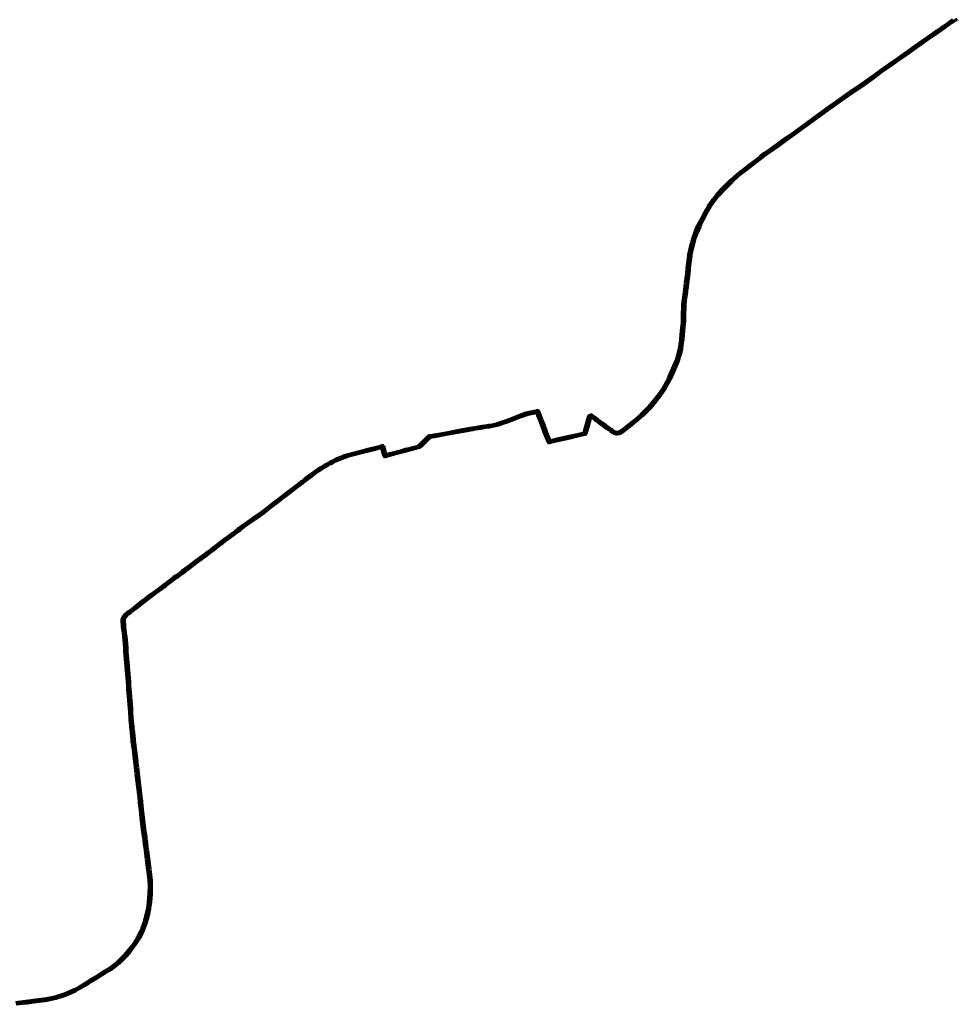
# Model space of a CAD drawing. Extents: x 73120 to 113741, y 434688 to 489241.
# Tile 4 of 256: x 87891 to 92814, y 443153 to 448326. Entities that reach past the tile are written whole.
import ezdxf

# ---------------------------------------------------------------- set-up
doc = ezdxf.new("R2010")
doc.units = 0
doc.header["$LTSCALE"] = 0.5
doc.layers.add('B-WE-OG-INFO_EIS VOORZORGSMAATREGEL-GV', color=7, linetype='Continuous', lineweight=70, true_color=0xfa194b)

msp = doc.modelspace()

# ---------------------------------------------------------------- linework, layer by layer
at = {"layer": 'B-WE-OG-INFO_EIS VOORZORGSMAATREGEL-GV', "flags": 128}
for points in [[(87870, 443163.4), (87920.5, 443169.1), (87920.8, 443169.1), (87930.7, 443169.8), (87938.3, 443171.3), (87938.7, 443171.4), (87975.9, 443176.1), (88019.1, 443182.3), (88019.2, 443182.4), (88031, 443183.8), (88077.5, 443193.1), (88126.5, 443208.6), (88170.2, 443228.1), (88181.4, 443233.7), (88205.6, 443246.8), (88232, 443262.5), (88259.7, 443279.7), (88292.2, 443300), (88292.2, 443300.1), (88318.8, 443316.4), (88318.8, 443316.4), (88333.1, 443325.1), (88363, 443343.5), (88405, 443375.2), (88441.3, 443411.5), (88458.7, 443432.1), (88477.5, 443455.8), (88491.1, 443475.4), (88491.1, 443475.4), (88495.4, 443481.5), (88500, 443489), (88500.1, 443489.2), (88506.8, 443499.2), (88510, 443505.8), (88510.1, 443506), (88523.6, 443532), (88533.1, 443554.1), (88545.4, 443586.6), (88555.5, 443623), (88562.9, 443658.9), (88565.1, 443673.1), (88567.9, 443692.2), (88569.5, 443710.5), (88571.3, 443735.7), (88571.9, 443775.2), (88570.5, 443804.5), (88567.9, 443833.3), (88564, 443862.4), (88564, 443862.5), (88556.9, 443916.7), (88551, 443961.5), (88551, 443961.6), (88550.6, 443965), (88546.8, 443996.1), (88546, 444002.3), (88545.9, 444002.4), (88545.1, 444009.4), (88543.6, 444020.7), (88543.6, 444021), (88543, 444027.7), (88536.4, 444073.5), (88536.3, 444073.6), (88529.4, 444133.1), (88529.4, 444133.1), (88524.5, 444177), (88519.9, 444214.5), (88519.9, 444214.7), (88517.7, 444239.5), (88517.7, 444239.7), (88517.5, 444243.7), (88502.9, 444364.5), (88498.6, 444398.3), (88498.6, 444398.3), (88496.2, 444418.7), (88496.2, 444418.8), (88495.7, 444423.7), (88495.7, 444423.8), (88495.3, 444429), (88494.6, 444435.5), (88493.7, 444442.2), (88493.7, 444442.3), (88490.1, 444472.4), (88487.4, 444493), (88484.6, 444514.4), (88484.6, 444514.5), (88483.7, 444523.7), (88482, 444535.9), (88482, 444536.1), (88481.1, 444545.2), (88481.1, 444545.2), (88479.7, 444560.6), (88477.5, 444582.7), (88476.9, 444587.5), (88474, 444610.4), (88474, 444610.6), (88471.8, 444636.8), (88471.4, 444641), (88471.4, 444641.2), (88470.2, 444659.5), (88468.4, 444682.5), (88468.4, 444682.8), (88468.3, 444690.1), (88466.9, 444709.7), (88466.9, 444709.8), (88465.7, 444727.2), (88465.4, 444730.3), (88465.4, 444730.4), (88464, 444749.4), (88464, 444749.5), (88462.8, 444766.8), (88462.4, 444769.8), (88462.3, 444770.2), (88460.7, 444789), (88460.7, 444789), (88459.3, 444807.1), (88459.3, 444807.2), (88459.1, 444810.3), (88457.8, 444827.9), (88457.8, 444828), (88456.7, 444846.5), (88456.4, 444849.9), (88456.4, 444849.9), (88455.1, 444868), (88453.4, 444886.7), (88453, 444890.1), (88453, 444890.3), (88451.8, 444906.2), (88451.8, 444906.3), (88450.4, 444926.6), (88450, 444929.8), (88450, 444930), (88448.6, 444947.5), (88446.7, 444966.2), (88446.7, 444966.3), (88446.4, 444969.6), (88444.6, 444986.7), (88444.6, 444986.9), (88443.6, 445004.6), (88443.2, 445007.7), (88443.2, 445008.2), (88442.7, 445027.3), (88441.1, 445046.8), (88441.1, 445046.9), (88440.9, 445050.3), (88439.3, 445066.5), (88439.3, 445066.6), (88437.6, 445085.5), (88437.1, 445089.7), (88433.3, 445119.7), (88433.3, 445119.7), (88431.1, 445137.8), (88431.1, 445137.8), (88430.7, 445141.3), (88430.7, 445141.5), (88428.7, 445166.9), (88428.7, 445167.7), (88429, 445171.6), (88429, 445171.9), (88429.6, 445176.4), (88429.8, 445177.2), (88431.1, 445181.2), (88432.3, 445184.9), (88432.7, 445185.8), (88435, 445189.9), (88435.2, 445190.3), (88438.2, 445194.8), (88438.5, 445195.1), (88441.7, 445199.1), (88442, 445199.4), (88445.8, 445203.4), (88446, 445203.7), (88449.2, 445206.6), (88449.7, 445207), (88455.1, 445210.8), (88460.7, 445214.9), (88460.8, 445215), (88464.3, 445217.4), (88480.6, 445230.1), (88480.6, 445230.1), (88504.3, 445248.5), (88534.3, 445272.4), (88534.4, 445272.5), (88541.3, 445277.6), (88571.2, 445300.4), (88571.3, 445300.4), (88602, 445322.8), (88630.7, 445344), (88647.8, 445357.3), (88648.3, 445357.7), (88651.1, 445359.4), (88676, 445378.8), (88676.1, 445378.9), (88698.7, 445396.1), (88703.8, 445400.4), (88704.3, 445400.8), (88709.6, 445404.2), (88713.3, 445406.6), (88729.2, 445417.7), (88745.9, 445430.8), (88746.1, 445431), (88749.9, 445433.6), (88774.2, 445451.8), (88794.2, 445466.8), (88818.6, 445486.2), (88819, 445486.5), (88822.4, 445488.7), (88839.2, 445500.8), (88855.8, 445512.8), (88856.5, 445513.3), (88858.6, 445514.3), (88874.1, 445526.4), (88874.2, 445526.4), (88892.2, 445539.7), (88895.2, 445542.2), (88895.3, 445542.3), (88909.2, 445553.3), (88927.2, 445567.7), (88927.4, 445567.9), (88930.4, 445570), (88947.3, 445582.6), (88964.2, 445595.5), (88966.8, 445597.6), (88967, 445597.8), (88983.9, 445609.8), (89001, 445623.1), (89001.8, 445623.5), (89004.5, 445624.9), (89014.3, 445632.6), (89014.4, 445632.6), (89036.2, 445649.3), (89040.4, 445652.8), (89040.5, 445652.9), (89053.3, 445662.9), (89053.5, 445663), (89079.2, 445681.7), (89079.3, 445681.8), (89106, 445700.1), (89126, 445714.1), (89134.2, 445720), (89134.2, 445720), (89163.1, 445740.7), (89194.7, 445765.4), (89194.7, 445765.4), (89221, 445785.9), (89221.1, 445786), (89241.1, 445801.2), (89241.1, 445801.2), (89263.8, 445818.4), (89280.6, 445831.2), (89302.5, 445848.2), (89302.6, 445848.2), (89344.2, 445879.7), (89355.5, 445888.3), (89369.4, 445899.3), (89369.5, 445899.4), (89380.5, 445907.8), (89380.5, 445907.8), (89385.4, 445911.5), (89391.6, 445916.6), (89391.9, 445916.9), (89411, 445931.4), (89411, 445931.4), (89433.4, 445948), (89433.5, 445948.1), (89453.8, 445962.6), (89454, 445962.7), (89474.1, 445975.9), (89474.3, 445976), (89489.3, 445984.8), (89489.3, 445984.8), (89502.8, 445992.7), (89503, 445992.8), (89519, 446001), (89529.8, 446006.9), (89529.9, 446007), (89546.4, 446015.4), (89546.6, 446015.4), (89562.1, 446022.7), (89562.2, 446022.8), (89576.6, 446028.9), (89576.8, 446028.9), (89586.6, 446032.8), (89586.8, 446032.9), (89589.5, 446033.8), (89592.5, 446034.9), (89592.7, 446035), (89596.4, 446036.2), (89600.8, 446037.6), (89603.3, 446038.6), (89603.5, 446038.6), (89606.7, 446039.7), (89609.3, 446040.6), (89609.5, 446040.7), (89628.5, 446046.1), (89628.6, 446046.1), (89689.6, 446062.1), (89689.7, 446062.1), (89719.5, 446069.6), (89748.3, 446077), (89748.3, 446077.1), (89779.7, 446084.6), (89787.5, 446086.7), (89787.6, 446086.8), (89794.8, 446088.6), (89796.7, 446088.6), (89798.5, 446088), (89800, 446086.7), (89800.8, 446085), (89805.6, 446067.1), (89809.6, 446052.5), (89812.7, 446041.2), (89833.4, 446046.7), (89862.3, 446054.5), (89862.4, 446054.5), (89882.6, 446059.7), (89902.7, 446065.1), (89917.4, 446069.2), (89917.4, 446069.2), (89936.7, 446074.3), (89956, 446079.6), (89956, 446079.6), (89975.3, 446084.7), (89985.9, 446087.7), (89988.2, 446089.9), (89988.2, 446090), (90006.1, 446107.6), (90026.4, 446127.6), (90038.8, 446139.8), (90040.1, 446140.7), (90041.6, 446141.1), (90047.5, 446142), (90059.5, 446144.2), (90059.7, 446144.3), (90067.4, 446145.3), (90111.1, 446153.2), (90147, 446160.1), (90198.1, 446169.9), (90198.2, 446169.9), (90266.8, 446181.6), (90266.8, 446181.6), (90272.3, 446182.5), (90320.1, 446191), (90320.2, 446191), (90334.6, 446193.3), (90334.7, 446193.4), (90354.2, 446196), (90354.3, 446196), (90362.2, 446196.9), (90394.4, 446203.3), (90446.3, 446220.7), (90460.4, 446226), (90495.8, 446240.1), (90495.9, 446240.2), (90513.9, 446247), (90513.9, 446247), (90531.7, 446253.7), (90531.9, 446253.7), (90550.8, 446260.2), (90551.1, 446260.3), (90566, 446264.2), (90566.3, 446264.3), (90574.5, 446266), (90574.7, 446266), (90583.5, 446267.4), (90593.1, 446269.8), (90593.3, 446269.8), (90604.9, 446272.2), (90605.4, 446272.4), (90605.9, 446272.6), (90609.1, 446273.5), (90611, 446273.7), (90612.8, 446273.1), (90614.2, 446272), (90615.2, 446270.4), (90621.8, 446252.3), (90633, 446222.3), (90633, 446222.3), (90644.1, 446192.3), (90653.2, 446167.9), (90662.8, 446143.4), (90674.8, 446114.5), (90681.9, 446116.3), (90681.9, 446116.3), (90713, 446123.7), (90713.1, 446123.7), (90745.4, 446130.9), (90760.8, 446134.5), (90760.8, 446134.5), (90785.1, 446140), (90811, 446145.9), (90826.3, 446149.4), (90854.1, 446155.8), (90862.2, 446184), (90863.7, 446189.3), (90863.7, 446189.3), (90872.5, 446220.2), (90872.5, 446220.2), (90879.7, 446244.2), (90880.9, 446246.3), (90883, 446247.6), (90891.3, 446250.2), (90893.6, 446250.3), (90895.8, 446249.4), (90905.3, 446242.3), (90905.4, 446242.3), (90918.3, 446232.3), (90924.4, 446227.5), (90937.8, 446217.6), (90938, 446217.5), (90941.8, 446214.4), (90952.2, 446206.7), (90952.4, 446206.6), (90957, 446202.9), (90961.6, 446199.6), (90965, 446197.2), (90965.1, 446197.1), (90966.2, 446196.4), (90973.5, 446191.3), (90973.6, 446191.2), (90978.8, 446187.4), (90978.8, 446187.4), (90987.7, 446180.9), (90996.5, 446174.8), (90996.6, 446174.7), (90999.8, 446172.4), (91003.2, 446170.2), (91003.3, 446170.1), (91013.3, 446163.4), (91016.7, 446161.6), (91020.9, 446160.7), (91026.6, 446159.6), (91031.7, 446160), (91036.2, 446160.4), (91039.8, 446161.4), (91041.9, 446162.4), (91049.9, 446167.3), (91065.9, 446180), (91065.9, 446180), (91088.2, 446197.4), (91124.1, 446226.4), (91153.6, 446251.9), (91182.8, 446279.9), (91193.5, 446291.3), (91219, 446321.5), (91236.2, 446344.1), (91236.4, 446344.4), (91239.4, 446347.8), (91245.5, 446356), (91248.7, 446360.5), (91269.9, 446391.2), (91297.1, 446441.1), (91299.5, 446446.2), (91339.1, 446538), (91343, 446550.2), (91350.5, 446575.7), (91355.4, 446599.3), (91361.9, 446640.9), (91363.1, 446649.5), (91366.9, 446691.6), (91370.5, 446732.5), (91370.5, 446732.6), (91371.3, 446739.8), (91371.8, 446774.8), (91371.8, 446774.9), (91373.2, 446820.7), (91373.2, 446820.8), (91373.6, 446827.5), (91373.6, 446827.6), (91375.9, 446854.6), (91375.9, 446854.9), (91381.5, 446897.2), (91381.6, 446897.2), (91383.2, 446908.9), (91387.6, 446941.8), (91392.4, 446981.4), (91392.5, 446981.5), (91393.8, 446991.2), (91396.4, 447020.9), (91396.4, 447021.1), (91401.5, 447062.7), (91401.6, 447062.8), (91402.9, 447072.6), (91407.1, 447105.7), (91407.3, 447106.3), (91417, 447144.8), (91417.1, 447145.2), (91419.9, 447153.8), (91427.3, 447180.3), (91427.4, 447180.7), (91440, 447214.9), (91440.1, 447215.1), (91452.4, 447244.8), (91452.5, 447245.1), (91457.2, 447254.5), (91457.4, 447254.8), (91459.6, 447258.7), (91464.6, 447267.8), (91469, 447276), (91479.9, 447297), (91481.9, 447301), (91482, 447301.1), (91492.8, 447321.9), (91492.9, 447322.2), (91496.5, 447328.1), (91508.5, 447349.2), (91508.6, 447349.4), (91512.5, 447355.6), (91512.6, 447355.7), (91518.6, 447364.6), (91518.6, 447364.7), (91531.3, 447382.3), (91531.5, 447382.5), (91553.4, 447409.6), (91553.7, 447409.9), (91587.1, 447445.5), (91587.2, 447445.6), (91623.1, 447481.6), (91623.2, 447481.8), (91657.7, 447513.3), (91658.1, 447513.6), (91705.2, 447549.8), (91715.4, 447558), (91715.5, 447558.1), (91776.8, 447605), (91784.6, 447612.2), (91785, 447612.5), (91801, 447624.4), (91801.2, 447624.5), (91833, 447646.2), (91874.1, 447675.9), (91909.2, 447701.8), (91909.4, 447701.9), (91939.5, 447722.2), (92144.6, 447871.7), (92144.8, 447871.9), (92148.2, 447874.1), (92185.7, 447900.7), (92229.2, 447931.7), (92229.3, 447931.7), (92269.9, 447959.3), (92311.9, 447987.9), (92376.4, 448033.7), (92418.2, 448065.3), (92418.4, 448065.4), (92457.5, 448092.5), (92496.4, 448119.6), (92533, 448145.2), (92577.7, 448177.3), (92577.7, 448177.3), (92619.2, 448206.5), (92619.2, 448206.5), (92659.9, 448235), (92660, 448235), (92702.2, 448263.9), (92703.7, 448264.9), (92705.6, 448266.3), (92706.7, 448267.1), (92706.8, 448267.1), (92716, 448273.9), (92716.1, 448274), (92718.8, 448275.8), (92731.3, 448284.6), (92739.3, 448290.3), (92739.3, 448290.3), (92748.3, 448296.6), (92760.8, 448305.5), (92777.2, 448317.5), (92777.4, 448317.6), (92783.4, 448321.5), (92783.4, 448321.5), (92785, 448322.5), (92787.8, 448324.4), (92790.7, 448326.4), (92790.8, 448326.5)], [(92814.4, 448327.2), (92811.5, 448326.3), (92808, 448325), (92802.6, 448322.2), (92796.3, 448318.1), (92793.5, 448316.2), (92793.4, 448316.1), (92790.4, 448314.1), (92790.4, 448314.1), (92788.9, 448313.1), (92783, 448309.3), (92766.7, 448297.4), (92766.6, 448297.4), (92754.1, 448288.5), (92754, 448288.5), (92745.1, 448282.1), (92737.1, 448276.5), (92737.1, 448276.5), (92724.5, 448267.6), (92724.5, 448267.6), (92721.9, 448265.8), (92712.7, 448259.1), (92711.6, 448258.2), (92711.5, 448258.1), (92709.5, 448256.7), (92709.4, 448256.7), (92707.8, 448255.6), (92707.8, 448255.6), (92665.6, 448226.8), (92625, 448198.3), (92583.5, 448169.1), (92538.8, 448137), (92538.8, 448137), (92502.2, 448111.4), (92502.2, 448111.4), (92463.3, 448084.3), (92463.2, 448084.3), (92424.1, 448057.2), (92382.4, 448025.7), (92382.3, 448025.6), (92317.7, 447979.7), (92317.6, 447979.7), (92275.5, 447951.1), (92235, 447923.5), (92191.5, 447892.5), (92191.5, 447892.5), (92153.9, 447865.8), (92153.7, 447865.7), (92150.3, 447863.6), (91945.3, 447714.1), (91945.2, 447714), (91915.1, 447693.7), (91880, 447667.9), (91879.9, 447667.9), (91838.8, 447638.1), (91838.7, 447638), (91806.9, 447616.3), (91791.2, 447604.6), (91783.4, 447597.5), (91783, 447597.2), (91721.6, 447550.2), (91711.4, 447542), (91711.3, 447541.9), (91664.3, 447505.8), (91630.1, 447474.5), (91594.3, 447438.6), (91561.1, 447403.2), (91539.4, 447376.4), (91526.8, 447358.9), (91520.9, 447350.2), (91517.1, 447344.1), (91505.1, 447323.1), (91505.1, 447323), (91501.6, 447317.2), (91490.9, 447296.6), (91488.9, 447292.5), (91488.8, 447292.4), (91477.8, 447271.4), (91477.8, 447271.4), (91473.4, 447263.1), (91473.4, 447263), (91468.4, 447253.8), (91468.3, 447253.7), (91466.1, 447249.9), (91461.6, 447240.8), (91449.4, 447211.4), (91436.9, 447177.5), (91429.5, 447151), (91429.4, 447150.7), (91426.6, 447142.2), (91417, 447104.2), (91412.9, 447071.3), (91412.8, 447071.2), (91411.5, 447061.4), (91406.4, 447020), (91403.8, 446990.2), (91403.7, 446989.9), (91402.4, 446980.1), (91397.6, 446940.6), (91397.6, 446940.5), (91393.2, 446907.5), (91393.1, 446907.5), (91391.5, 446895.8), (91385.9, 446853.7), (91383.6, 446826.8), (91383.2, 446820.3), (91381.8, 446774.6), (91381.3, 446739.4), (91381.3, 446739), (91380.5, 446731.6), (91376.9, 446690.8), (91376.9, 446690.8), (91373.1, 446648.5), (91373, 446648.2), (91371.7, 446639.4), (91371.7, 446639.3), (91365.2, 446597.6), (91365.2, 446597.4), (91360.3, 446573.5), (91360.2, 446573.1), (91352.6, 446547.3), (91352.6, 446547.2), (91348.6, 446534.7), (91348.4, 446534.2), (91308.7, 446442.2), (91308.6, 446442.1), (91306.1, 446436.7), (91306, 446436.4), (91278.6, 446386.2), (91278.3, 446385.8), (91256.9, 446354.8), (91256.9, 446354.7), (91253.6, 446350.1), (91253.5, 446350), (91247.3, 446341.7), (91247.1, 446341.4), (91244.1, 446338), (91226.9, 446315.4), (91226.7, 446315.2), (91201, 446284.8), (91200.9, 446284.6), (91190.1, 446273), (91189.9, 446272.8), (91160.5, 446244.6), (91160.3, 446244.4), (91130.6, 446218.8), (91130.4, 446218.7), (91094.4, 446189.6), (91094.4, 446189.6), (91072.1, 446172.2), (91055.9, 446159.3), (91055.4, 446158.9), (91046.9, 446153.7), (91046.4, 446153.5), (91043.6, 446152.2), (91042.8, 446151.9), (91038.4, 446150.7), (91037.6, 446150.5), (91032.6, 446150), (91032.4, 446150), (91026.6, 446149.6), (91025.4, 446149.7), (91019, 446150.9), (91018.9, 446150.9), (91014, 446151.9), (91012.6, 446152.4), (91008.3, 446154.7), (91007.9, 446155), (90997.7, 446161.8), (90994.3, 446164.1), (90994.1, 446164.3), (90990.8, 446166.6), (90982, 446172.7), (90981.8, 446172.8), (90972.8, 446179.4), (90967.7, 446183.1), (90960.4, 446188.2), (90960.4, 446188.3), (90959.3, 446189), (90955.9, 446191.4), (90955.8, 446191.4), (90951.1, 446194.8), (90950.9, 446195), (90946.3, 446198.7), (90935.8, 446206.4), (90935.5, 446206.5), (90931.7, 446209.7), (90918.4, 446219.5), (90918.3, 446219.5), (90912.1, 446224.3), (90899.3, 446234.3), (90891.9, 446239.9), (90888.5, 446238.8), (90882.1, 446217.4), (90873.3, 446186.5), (90871.8, 446181.2), (90871.8, 446181.2), (90862.9, 446150.2), (90862.1, 446148.6), (90860.8, 446147.4), (90859.2, 446146.7), (90828.5, 446139.6), (90828.5, 446139.6), (90813.2, 446136.1), (90787.3, 446130.2), (90787.3, 446130.2), (90763, 446124.7), (90747.6, 446121.1), (90747.6, 446121.1), (90715.3, 446113.9), (90684.3, 446106.5), (90673.1, 446103.8), (90671.3, 446103.7), (90669.7, 446104.2), (90668.3, 446105.3), (90667.3, 446106.7), (90665.9, 446109.9), (90665.9, 446110), (90653.6, 446139.6), (90653.5, 446139.7), (90643.8, 446164.3), (90643.8, 446164.4), (90634.7, 446188.9), (90634.7, 446188.9), (90623.6, 446218.9), (90612.4, 446248.9), (90612.4, 446248.9), (90607.4, 446262.5), (90607.3, 446262.5), (90595.4, 446260), (90585.7, 446257.6), (90585.3, 446257.6), (90576.4, 446256.2), (90568.4, 446254.5), (90553.8, 446250.7), (90535.2, 446244.3), (90517.5, 446237.6), (90499.5, 446230.8), (90464.1, 446216.7), (90463.9, 446216.6), (90449.7, 446211.3), (90449.6, 446211.3), (90397.3, 446193.8), (90396.7, 446193.6), (90364, 446187.1), (90363.6, 446187), (90355.5, 446186), (90336.1, 446183.5), (90321.8, 446181.2), (90274, 446172.7), (90273.9, 446172.7), (90268.4, 446171.8), (90199.9, 446160.1), (90148.8, 446150.3), (90112.9, 446143.4), (90112.9, 446143.4), (90069.1, 446135.5), (90068.9, 446135.4), (90061.2, 446134.4), (90049.2, 446132.2), (90049, 446132.2), (90044.6, 446131.5), (90033.4, 446120.4), (90013.1, 446100.4), (90013.1, 446100.4), (89995.2, 446082.8), (89992, 446079.7), (89989.8, 446078.4), (89977.9, 446075.1), (89977.9, 446075.1), (89958.6, 446070), (89939.3, 446064.7), (89939.3, 446064.7), (89920, 446059.6), (89905.3, 446055.5), (89905.3, 446055.5), (89885.2, 446050.1), (89885.1, 446050.1), (89864.9, 446044.9), (89836, 446037.1), (89836, 446037.1), (89810.5, 446030.3), (89808.5, 446030.1), (89806.7, 446030.8), (89805.2, 446032), (89804.4, 446033.8), (89800, 446049.9), (89796, 446064.5), (89796, 446064.5), (89792.4, 446077.7), (89790, 446077.1), (89782.2, 446075), (89782.1, 446074.9), (89750.7, 446067.3), (89721.9, 446060), (89721.9, 446060), (89692.1, 446052.5), (89631.2, 446036.5), (89612.4, 446031.1), (89609.9, 446030.3), (89609.9, 446030.3), (89606.8, 446029.2), (89604.3, 446028.2), (89604.1, 446028.1), (89599.5, 446026.6), (89599.4, 446026.6), (89595.8, 446025.5), (89592.8, 446024.4), (89592.7, 446024.4), (89590.1, 446023.5), (89580.5, 446019.7), (89566.2, 446013.6), (89550.9, 446006.4), (89534.5, 445998.1), (89523.7, 445992.2), (89523.6, 445992.2), (89507.7, 445984), (89494.3, 445976.2), (89479.4, 445967.5), (89459.5, 445954.4), (89439.3, 445940), (89417, 445923.4), (89398.2, 445909.2), (89398.1, 445908.9), (89391.7, 445903.7), (89391.5, 445903.6), (89386.5, 445899.8), (89375.6, 445891.5), (89361.7, 445880.5), (89361.6, 445880.4), (89350.2, 445871.7), (89350.2, 445871.7), (89308.6, 445840.2), (89286.7, 445823.2), (89286.6, 445823.2), (89269.8, 445810.4), (89269.8, 445810.4), (89247.1, 445793.2), (89227.1, 445778), (89200.9, 445757.6), (89169.2, 445732.8), (89169, 445732.6), (89140, 445711.8), (89131.8, 445705.9), (89131.8, 445705.9), (89111.7, 445691.9), (89111.6, 445691.9), (89085, 445673.6), (89059.4, 445655), (89046.7, 445645.1), (89042.5, 445641.6), (89042.3, 445641.4), (89020.5, 445624.6), (89010.3, 445616.7), (89009.5, 445616.3), (89006.8, 445614.9), (88990, 445601.8), (88989.8, 445601.7), (88972.9, 445589.7), (88970.4, 445587.7), (88970.3, 445587.6), (88953.3, 445574.6), (88953.3, 445574.6), (88936.3, 445561.9), (88936.2, 445561.8), (88933.3, 445559.8), (88915.4, 445545.5), (88915.4, 445545.5), (88901.6, 445534.5), (88898.5, 445532), (88898.3, 445531.8), (88880.2, 445518.4), (88864.3, 445506), (88863.4, 445505.5), (88861.3, 445504.5), (88845, 445492.7), (88845, 445492.6), (88828.1, 445480.5), (88827.9, 445480.4), (88824.6, 445478.2), (88800.4, 445458.9), (88800.3, 445458.8), (88780.2, 445443.8), (88755.8, 445425.6), (88755.7, 445425.5), (88752, 445422.9), (88735.3, 445409.8), (88735.1, 445409.6), (88719, 445398.4), (88718.8, 445398.3), (88715, 445395.8), (88715, 445395.8), (88710, 445392.6), (88705, 445388.4), (88704.8, 445388.2), (88682.2, 445370.9), (88657.1, 445351.4), (88656.6, 445351), (88653.8, 445349.3), (88636.8, 445336.1), (88636.7, 445336), (88608, 445314.8), (88607.9, 445314.8), (88577.2, 445292.4), (88547.3, 445269.6), (88547.3, 445269.6), (88540.4, 445264.5), (88510.5, 445240.7), (88510.5, 445240.7), (88486.8, 445222.3), (88470.4, 445209.5), (88470.2, 445209.3), (88466.6, 445206.8), (88461, 445202.7), (88460.9, 445202.6), (88455.7, 445199), (88452.9, 445196.4), (88449.4, 445192.7), (88446.4, 445189), (88443.7, 445184.9), (88441.7, 445181.4), (88440.7, 445178.2), (88439.5, 445174.6), (88439, 445170.7), (88438.7, 445167.3), (88440.7, 445142.4), (88441.1, 445139), (88443.3, 445120.9), (88447.1, 445090.9), (88447.1, 445090.9), (88447.6, 445086.6), (88447.6, 445086.4), (88449.3, 445067.5), (88450.9, 445051.2), (88450.9, 445051), (88451.1, 445047.5), (88452.7, 445028), (88452.7, 445027.7), (88453.2, 445008.7), (88453.6, 445005.6), (88453.6, 445005.3), (88454.6, 444987.6), (88456.4, 444970.6), (88456.4, 444970.5), (88456.7, 444967.2), (88458.6, 444948.5), (88458.6, 444948.4), (88460, 444930.9), (88460.4, 444927.7), (88460.4, 444927.4), (88461.8, 444907), (88463, 444891.2), (88463.4, 444887.8), (88463.4, 444887.7), (88465.1, 444868.9), (88465.1, 444868.8), (88466.4, 444850.7), (88466.7, 444847.3), (88466.7, 444847.2), (88467.8, 444828.6), (88469.1, 444811), (88469.1, 444810.9), (88469.3, 444807.9), (88470.7, 444789.8), (88472.3, 444771.2), (88472.7, 444768.2), (88472.8, 444767.7), (88474, 444750.2), (88475.4, 444731.2), (88475.7, 444728.1), (88475.7, 444727.9), (88476.9, 444710.4), (88478.3, 444690.7), (88478.3, 444690.4), (88478.4, 444683.1), (88480.2, 444660.3), (88480.2, 444660.2), (88481.4, 444641.9), (88481.8, 444637.7), (88481.8, 444637.6), (88484, 444611.5), (88486.9, 444588.7), (88486.9, 444588.7), (88487.5, 444583.9), (88487.5, 444583.8), (88489.7, 444561.6), (88489.7, 444561.6), (88491.1, 444546.2), (88492, 444537.2), (88493.7, 444525), (88493.7, 444524.8), (88494.6, 444515.6), (88497.4, 444494.2), (88500.1, 444473.6), (88500.1, 444473.6), (88503.7, 444443.5), (88504.6, 444436.8), (88504.6, 444436.6), (88505.3, 444430), (88505.3, 444429.9), (88505.7, 444424.6), (88506.2, 444419.8), (88508.6, 444399.5), (88512.9, 444365.7), (88512.9, 444365.7), (88527.5, 444244.7), (88527.5, 444244.3), (88527.7, 444240.2), (88529.9, 444215.6), (88534.5, 444178.2), (88534.5, 444178.2), (88539.4, 444134.3), (88546.3, 444074.8), (88552.9, 444029), (88553, 444028.7), (88553.6, 444021.9), (88555.1, 444010.7), (88555.1, 444010.6), (88555.9, 444003.6), (88556.7, 443997.5), (88556.8, 443997.4), (88560.6, 443966.2), (88560.6, 443966.2), (88561, 443962.8), (88566.9, 443918.1), (88574, 443863.8), (88577.9, 443834.6), (88577.9, 443834.3), (88580.5, 443805.2), (88580.5, 443805), (88581.9, 443775.5), (88581.9, 443775.2), (88581.3, 443735.4), (88581.3, 443735.1), (88579.5, 443709.7), (88579.5, 443709.7), (88577.9, 443691.2), (88577.8, 443690.9), (88574.9, 443671.6), (88574.9, 443671.5), (88572.7, 443657.2), (88572.7, 443657), (88565.3, 443620.8), (88565.2, 443620.5), (88555, 443583.7), (88554.9, 443583.2), (88542.4, 443550.4), (88542.3, 443550.2), (88532.7, 443527.9), (88532.5, 443527.6), (88519, 443501.5), (88515.7, 443494.6), (88515.4, 443493.9), (88508.5, 443483.7), (88503.9, 443476.2), (88503.7, 443475.9), (88499.3, 443469.6), (88485.6, 443449.9), (88485.4, 443449.7), (88466.5, 443425.8), (88466.4, 443425.7), (88448.8, 443404.9), (88448.5, 443404.6), (88411.8, 443367.9), (88411.3, 443367.4), (88368.8, 443335.4), (88368.4, 443335.1), (88338.3, 443316.5), (88338.3, 443316.5), (88324, 443307.8), (88297.4, 443291.5), (88264.9, 443271.3), (88237.2, 443254), (88237.2, 443253.9), (88210.7, 443238.1), (88210.5, 443238), (88186.1, 443224.9), (88185.9, 443224.8), (88174.5, 443219.1), (88174.3, 443219), (88130.3, 443199.3), (88129.8, 443199.1), (88080.2, 443183.5), (88079.7, 443183.4), (88032.8, 443174), (88032.4, 443173.9), (88020.5, 443172.4), (87977.3, 443166.2), (87977.2, 443166.1), (87940.1, 443161.5), (87932.4, 443159.9), (87931.7, 443159.8), (87921.6, 443159.1), (87871.2, 443153.4)]]:
    msp.add_lwpolyline(points, dxfattribs=at)

doc.saveas('drawing.dxf')
